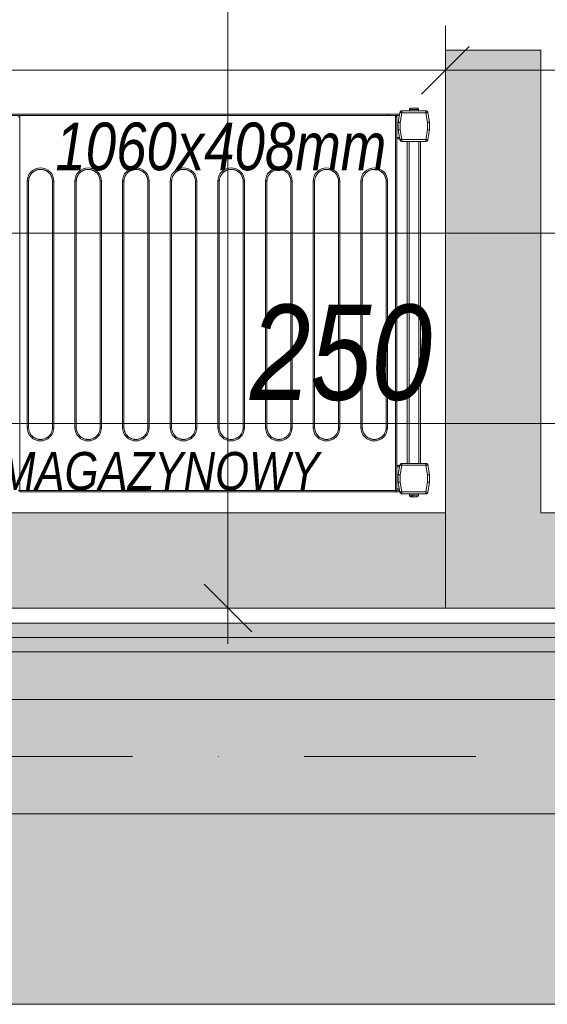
# Model space of a CAD drawing. Header units: millimetres. Extents: x -19278 to 18011, y -32369 to 41467.
# Tile 41 of 64: x -5003 to -4450, y 2630 to 3663. Entities that reach past the tile are written whole.
import ezdxf
from ezdxf.xclip import XClip

# ---------------------------------------------------------------- set-up
doc = ezdxf.new("R2010")
doc.units = ezdxf.units.MM
doc.header["$MEASUREMENT"] = 0
doc.header["$XCLIPFRAME"] = 0
doc.linetypes.add('Kropki i Kreski', pattern=[360, 180, -90, 0, -90])
doc.layers.add('2D - Rysunki i Obrazki', color=7, linetype='Continuous')
doc.layers.add('PT.A.01_1_Ściany zewnętrzne', color=7, linetype='Continuous')
for name, color, linetype, lineweight in [('PT.A.01_1_Osie_Nr_pióra__101_Nr_pióra__252', 252, 'Continuous', 18), ('PT.A.01_1_Wnętrze - umeblowanie_Nr_pióra__101_Nr_pióra__252', 252, 'Continuous', 18), ('PT.A.01_1_Wnętrze - umeblowanie_Nr_pióra__1_Nr_pióra__7', 7, 'Continuous', 18), ('PT.A.01_1_Wnętrze - umeblowanie_Nr_pióra__201_Nr_pióra__7', 7, 'Continuous', 18), ('PT.A.01_1_Wymiarowanie_Nr_pióra__40_Nr_pióra__7', 7, 'Continuous', 18), ('PT.A.01_1_Ściany zewnętrzne_Nr_pióra__1_Nr_pióra__7', 7, 'Continuous', 18), ('PT.A.01_1_Ściany zewnętrzne_Nr_pióra__41_Nr_pióra__7', 7, 'Continuous', 18)]:
    doc.layers.add(name, color=color, linetype=linetype, lineweight=lineweight)
for name, color, linetype, lineweight, true_color in [('PT.A.01_1_Wymiarowanie_Nr_pióra__133_Nr_pióra__12', 7, 'Continuous', 18, 0xb0b000), ('PT.A.01_1_Ściany wewnętrzne_Nr_pióra__70_Nr_pióra__3', 7, 'Continuous', 18, 0x00bfbf), ('PT.A.01_1_Ściany zewnętrzne_Nr_pióra__174_Nr_pióra__22', 7, 'Continuous', 18, 0xe105fa)]:
    doc.layers.add(name, color=color, linetype=linetype, lineweight=lineweight, true_color=true_color)
doc.styles.add('GENERATED_STYLE_6', font='txt')

# ---------------------------------------------------------------- blocks, each defined once
blk = doc.blocks.new('Rysunek_1_1', base_point=(2114.4, 3072.6))
at = {"layer": 'PT.A.01_1_Wnętrze - umeblowanie_Nr_pióra__101_Nr_pióra__252', "linetype": 'Continuous'}
for points in [[(-4456.4, 3631), (-4556.4, 3631), (-4556.4, 3045.5), (-4456.4, 3145.5)], [(-5656.4, 3145.5), (-5756.4, 3045.5), (-4556.4, 3045.5), (-4556.4, 3145.5)], [(-4456.4, 3145.5), (-4556.4, 3045.5), (-3356.4, 3045.5), (-3456.4, 3145.5)]]:
    blk.add_hatch(color=256, dxfattribs=at).paths.add_polyline_path(points)
at = {"layer": 'PT.A.01_1_Ściany zewnętrzne', "linetype": 'Continuous', "lineweight": 0, "true_color": 0xffffff}
for points in [[(-6006.4, 3014.5), (-3351.4, 3014.5), (-3351.4, 3029.5), (-6006.4, 3029.5)], [(-6006.4, 3014.5), (-6006.4, 2999.5), (-3341.4, 2999.5), (-3341.4, 3014.5)], [(-6006.4, 2999.5), (-6006.4, 2949.5), (-3331.4, 2949.5), (-3331.4, 2999.5)], [(-6006.4, 2829.5), (-4361.3, 2829.5), (-4361.3, 2838), (-4294, 2838), (-4294, 2941), (-4361.3, 2941), (-4361.3, 2949.5), (-4221.3, 2949.5), (-4221.3, 2941), (-4288.5, 2941), (-4288.5, 2838), (-4221.3, 2838), (-4221.3, 2829.5), (-3331.4, 2829.5), (-3331.4, 2949.5), (-6006.4, 2949.5)]]:
    blk.add_hatch(color=7, dxfattribs=at).paths.add_polyline_path(points)
at = {"layer": 'PT.A.01_1_Ściany zewnętrzne_Nr_pióra__174_Nr_pióra__22', "linetype": 'Continuous'}
blk.add_hatch(color=256, dxfattribs=at).paths.add_polyline_path([(-6006.4, 2629.5), (-3026.4, 2629.5), (-3026.4, 2829.5), (-4221.3, 2829.5), (-4221.3, 2829.5), (-4361.3, 2829.5), (-4361.3, 2829.5), (-6006.4, 2829.5)])
at = {"layer": 'PT.A.01_1_Osie_Nr_pióra__101_Nr_pióra__252', "linetype": 'Kropki i Kreski'}
blk.add_line((-18028.2, 2889.5), (370.6, 2889.5), dxfattribs=at)
at = {"layer": 'PT.A.01_1_Wnętrze - umeblowanie_Nr_pióra__201_Nr_pióra__7', "linetype": 'Continuous'}
for p, q in [((-4602, 3567.4), (-4602, 3565.4)), ((-4576.8, 3567.4), (-4602, 3567.4)), ((-4602, 3567.4), (-4602, 3565.4)), ((-4576.8, 3567.4), (-4602, 3567.4)), ((-4594.2, 3568.9), (-4594.2, 3567.4)), ((-4584.7, 3568.9), (-4594.2, 3568.9)), ((-4594.2, 3568.9), (-4594.2, 3567.4)), ((-4584.7, 3568.9), (-4594.2, 3568.9)), ((-4594.1, 3569.2), (-4594.1, 3569.2)), ((-4594.1, 3569.2), (-4594.1, 3569.2)), ((-4584.7, 3569.2), (-4584.7, 3569.2)), ((-4584.7, 3569.2), (-4584.7, 3569.2)), ((-4584.7, 3567.4), (-4584.7, 3568.9)), ((-4584.7, 3567.4), (-4584.7, 3568.9)), ((-4576.8, 3565.4), (-4576.8, 3567.4)), ((-4576.8, 3565.4), (-4576.8, 3567.4)), ((-5588.8, 3564.1), (-4616.8, 3564.1)), ((-5588.8, 3564.1), (-4616.8, 3564.1)), ((-5588.8, 3562.6), (-4616.8, 3562.6)), ((-5588.8, 3562.6), (-4616.8, 3562.6)), ((-5002.8, 3561), (-5004.3, 3561)), ((-5002.8, 3561), (-5004.3, 3561)), ((-5002.8, 3562.1), (-5002.8, 3562.5)), ((-4608.8, 3562.5), (-5002.8, 3562.5)), ((-5002.8, 3562.1), (-5002.8, 3562.5)), ((-4608.8, 3562.5), (-5002.8, 3562.5)), ((-5002.8, 3561), (-5002.8, 3562.1)), ((-5002.8, 3561), (-5002.8, 3562.1)), ((-5002.8, 3561), (-5002.8, 3169)), ((-5002.8, 3561), (-5002.8, 3169)), ((-4616.8, 3562.6), (-4616.8, 3564.1)), ((-4616.8, 3564.1), (-4604.3, 3564.1)), ((-4616.8, 3562.6), (-4616.8, 3564.1)), ((-4616.8, 3564.1), (-4604.3, 3564.1)), ((-4616.8, 3562.5), (-4616.8, 3562.6)), ((-4616.8, 3562.6), (-4604.6, 3562.6)), ((-4616.8, 3562.5), (-4616.8, 3562.6)), ((-4616.8, 3562.6), (-4604.6, 3562.6)), ((-4608.8, 3562.5), (-4608.8, 3562.1)), ((-4608.8, 3562.5), (-4608.8, 3562.1)), ((-4608.8, 3562.1), (-4608.8, 3561)), ((-4608.8, 3562.1), (-4608.8, 3561)), ((-4608.8, 3169), (-4608.8, 3561)), ((-4607.3, 3561), (-4608.8, 3561)), ((-4608.8, 3169), (-4608.8, 3561)), ((-4607.3, 3561), (-4608.8, 3561)), ((-4607.3, 3169), (-4607.3, 3561)), ((-4607.3, 3169), (-4607.3, 3561)), ((-4604, 3565.7), (-4605.8, 3555.5)), ((-4604, 3565.7), (-4605.8, 3555.5)), ((-4602, 3565.4), (-4603.8, 3555.2)), ((-4602, 3565.4), (-4603.8, 3555.2)), ((-4576.8, 3565.4), (-4602, 3565.4)), ((-4576.8, 3565.4), (-4602, 3565.4)), ((-4575, 3555.2), (-4576.8, 3565.4)), ((-4575, 3555.2), (-4576.8, 3565.4)), ((-4573, 3555.5), (-4574.8, 3565.7)), ((-4574.8, 3565.7), (-4573, 3555.4)), ((-4573, 3555.5), (-4574.8, 3565.7)), ((-4574.8, 3565.7), (-4573, 3555.4)), ((-4605.8, 3555.4), (-4605.8, 3555.5)), ((-4605.8, 3555.4), (-4605.8, 3555.5)), ((-4605.8, 3555.2), (-4605.8, 3555.4)), ((-4605.8, 3555.2), (-4605.8, 3555.4)), ((-4603.8, 3555.2), (-4605.8, 3555.2)), ((-4605.8, 3555.2), (-4605.8, 3547.4)), ((-4603.8, 3555.2), (-4605.8, 3555.2)), ((-4605.8, 3555.2), (-4605.8, 3547.4)), ((-4605.8, 3547.1), (-4605.8, 3547.4)), ((-4605.8, 3547.4), (-4604, 3537)), ((-4605.8, 3547.1), (-4605.8, 3547.4)), ((-4605.8, 3547.4), (-4604, 3537)), ((-4604.5, 3539.6), (-4605.8, 3547.1)), ((-4604.5, 3539.6), (-4605.8, 3547.1)), ((-4603.8, 3555.2), (-4603.8, 3547.5)), ((-4603.8, 3555.2), (-4603.8, 3547.5)), ((-4603.8, 3547.5), (-4602, 3537.4)), ((-4603.8, 3547.5), (-4602, 3537.4)), ((-4576.8, 3537.4), (-4575, 3547.5)), ((-4576.8, 3537.4), (-4575, 3547.5)), ((-4575, 3547.5), (-4575, 3555.2)), ((-4573, 3555.2), (-4575, 3555.2)), ((-4575, 3547.5), (-4575, 3555.2)), ((-4573, 3555.2), (-4575, 3555.2)), ((-4574.8, 3537), (-4573, 3547.4)), ((-4573, 3547.4), (-4574.8, 3537)), ((-4574.8, 3537), (-4573, 3547.4)), ((-4573, 3547.4), (-4574.8, 3537)), ((-4573, 3555.4), (-4573, 3547.4)), ((-4573, 3555.4), (-4573, 3547.4)), ((-4573, 3547.4), (-4573, 3555.2)), ((-4573, 3547.4), (-4573, 3555.2)), ((-4607.3, 3539.6), (-4604.5, 3539.6)), ((-4607.3, 3539.6), (-4604.5, 3539.6)), ((-4607.3, 3538.1), (-4604.2, 3538.1)), ((-4607.3, 3538.1), (-4604.2, 3538.1)), ((-4602, 3537.4), (-4602, 3535.4)), ((-4602, 3537.4), (-4576.8, 3537.4)), ((-4602, 3537.4), (-4602, 3535.4)), ((-4602, 3537.4), (-4576.8, 3537.4)), ((-4602, 3535.4), (-4576.8, 3535.4)), ((-4602, 3535.4), (-4576.8, 3535.4)), ((-4596.4, 3197.4), (-4596.4, 3535.4)), ((-4596.4, 3197.4), (-4596.4, 3535.4)), ((-4594.4, 3197.4), (-4594.4, 3535.4)), ((-4594.4, 3197.4), (-4594.4, 3535.4)), ((-4584.4, 3197.4), (-4584.4, 3535.4)), ((-4584.4, 3197.4), (-4584.4, 3535.4)), ((-4582.4, 3197.4), (-4582.4, 3535.4)), ((-4582.4, 3197.4), (-4582.4, 3535.4)), ((-4576.8, 3535.4), (-4576.8, 3537.4)), ((-4576.8, 3535.4), (-4576.8, 3537.4)), ((-4995, 3235), (-4995, 3493.5)), ((-4995, 3493.5), (-4993.5, 3493.5)), ((-4995, 3235), (-4995, 3493.5)), ((-4995, 3493.5), (-4993.5, 3493.5)), ((-4993.5, 3235), (-4993.5, 3493.5)), ((-4993.5, 3235), (-4993.5, 3493.5)), ((-4968.5, 3493.5), (-4968.5, 3235)), ((-4967, 3493.5), (-4968.5, 3493.5)), ((-4968.5, 3493.5), (-4968.5, 3235)), ((-4967, 3493.5), (-4968.5, 3493.5)), ((-4967, 3493.5), (-4967, 3235)), ((-4967, 3493.5), (-4967, 3235)), ((-4945, 3235), (-4945, 3493.5)), ((-4945, 3493.5), (-4943.5, 3493.5)), ((-4945, 3235), (-4945, 3493.5)), ((-4945, 3493.5), (-4943.5, 3493.5)), ((-4943.5, 3235), (-4943.5, 3493.5)), ((-4943.5, 3235), (-4943.5, 3493.5)), ((-4918.5, 3493.5), (-4918.5, 3235)), ((-4917, 3493.5), (-4918.5, 3493.5)), ((-4918.5, 3493.5), (-4918.5, 3235)), ((-4917, 3493.5), (-4918.5, 3493.5)), ((-4917, 3493.5), (-4917, 3235)), ((-4917, 3493.5), (-4917, 3235)), ((-4895, 3235), (-4895, 3493.5)), ((-4895, 3493.5), (-4893.5, 3493.5)), ((-4895, 3235), (-4895, 3493.5)), ((-4895, 3493.5), (-4893.5, 3493.5)), ((-4893.5, 3235), (-4893.5, 3493.5)), ((-4893.5, 3235), (-4893.5, 3493.5)), ((-4868.5, 3493.5), (-4868.5, 3235)), ((-4867, 3493.5), (-4868.5, 3493.5)), ((-4868.5, 3493.5), (-4868.5, 3235)), ((-4867, 3493.5), (-4868.5, 3493.5)), ((-4867, 3493.5), (-4867, 3235)), ((-4867, 3493.5), (-4867, 3235)), ((-4845, 3235), (-4845, 3493.5)), ((-4845, 3493.5), (-4843.5, 3493.5)), ((-4845, 3235), (-4845, 3493.5)), ((-4845, 3493.5), (-4843.5, 3493.5)), ((-4843.5, 3235), (-4843.5, 3493.5)), ((-4843.5, 3235), (-4843.5, 3493.5)), ((-4818.5, 3493.5), (-4818.5, 3235)), ((-4817, 3493.5), (-4818.5, 3493.5)), ((-4818.5, 3493.5), (-4818.5, 3235)), ((-4817, 3493.5), (-4818.5, 3493.5)), ((-4817, 3493.5), (-4817, 3235)), ((-4817, 3493.5), (-4817, 3235)), ((-4795, 3235), (-4795, 3493.5)), ((-4795, 3493.5), (-4793.5, 3493.5)), ((-4795, 3235), (-4795, 3493.5)), ((-4795, 3493.5), (-4793.5, 3493.5)), ((-4793.5, 3235), (-4793.5, 3493.5)), ((-4793.5, 3235), (-4793.5, 3493.5)), ((-4768.5, 3493.5), (-4768.5, 3235)), ((-4767, 3493.5), (-4768.5, 3493.5)), ((-4768.5, 3493.5), (-4768.5, 3235)), ((-4767, 3493.5), (-4768.5, 3493.5)), ((-4767, 3493.5), (-4767, 3235)), ((-4767, 3493.5), (-4767, 3235)), ((-4745, 3235), (-4745, 3493.5)), ((-4745, 3493.5), (-4743.5, 3493.5)), ((-4745, 3235), (-4745, 3493.5)), ((-4745, 3493.5), (-4743.5, 3493.5)), ((-4743.5, 3235), (-4743.5, 3493.5)), ((-4743.5, 3235), (-4743.5, 3493.5)), ((-4718.5, 3493.5), (-4718.5, 3235)), ((-4717, 3493.5), (-4718.5, 3493.5)), ((-4718.5, 3493.5), (-4718.5, 3235)), ((-4717, 3493.5), (-4718.5, 3493.5)), ((-4717, 3493.5), (-4717, 3235)), ((-4717, 3493.5), (-4717, 3235)), ((-4695, 3235), (-4695, 3493.5)), ((-4695, 3493.5), (-4693.5, 3493.5)), ((-4695, 3235), (-4695, 3493.5)), ((-4695, 3493.5), (-4693.5, 3493.5)), ((-4693.5, 3235), (-4693.5, 3493.5)), ((-4693.5, 3235), (-4693.5, 3493.5)), ((-4668.5, 3493.5), (-4668.5, 3235)), ((-4667, 3493.5), (-4668.5, 3493.5)), ((-4668.5, 3493.5), (-4668.5, 3235)), ((-4667, 3493.5), (-4668.5, 3493.5)), ((-4667, 3493.5), (-4667, 3235)), ((-4667, 3493.5), (-4667, 3235)), ((-4645, 3235), (-4645, 3493.5)), ((-4645, 3493.5), (-4643.5, 3493.5)), ((-4645, 3235), (-4645, 3493.5)), ((-4645, 3493.5), (-4643.5, 3493.5)), ((-4643.5, 3235), (-4643.5, 3493.5)), ((-4643.5, 3235), (-4643.5, 3493.5)), ((-4618.5, 3493.5), (-4618.5, 3235)), ((-4617, 3493.5), (-4618.5, 3493.5)), ((-4618.5, 3493.5), (-4618.5, 3235)), ((-4617, 3493.5), (-4618.5, 3493.5)), ((-4617, 3493.5), (-4617, 3235)), ((-4617, 3493.5), (-4617, 3235)), ((-4993.5, 3235), (-4995, 3235)), ((-4993.5, 3235), (-4995, 3235)), ((-4967, 3235), (-4968.5, 3235)), ((-4967, 3235), (-4968.5, 3235)), ((-4943.5, 3235), (-4945, 3235)), ((-4943.5, 3235), (-4945, 3235)), ((-4917, 3235), (-4918.5, 3235)), ((-4917, 3235), (-4918.5, 3235)), ((-4893.5, 3235), (-4895, 3235)), ((-4893.5, 3235), (-4895, 3235)), ((-4867, 3235), (-4868.5, 3235)), ((-4867, 3235), (-4868.5, 3235)), ((-4843.5, 3235), (-4845, 3235)), ((-4843.5, 3235), (-4845, 3235)), ((-4817, 3235), (-4818.5, 3235)), ((-4817, 3235), (-4818.5, 3235)), ((-4793.5, 3235), (-4795, 3235)), ((-4793.5, 3235), (-4795, 3235)), ((-4767, 3235), (-4768.5, 3235)), ((-4767, 3235), (-4768.5, 3235)), ((-4743.5, 3235), (-4745, 3235)), ((-4743.5, 3235), (-4745, 3235)), ((-4717, 3235), (-4718.5, 3235)), ((-4717, 3235), (-4718.5, 3235)), ((-4693.5, 3235), (-4695, 3235)), ((-4693.5, 3235), (-4695, 3235)), ((-4667, 3235), (-4668.5, 3235)), ((-4667, 3235), (-4668.5, 3235)), ((-4643.5, 3235), (-4645, 3235)), ((-4643.5, 3235), (-4645, 3235)), ((-4617, 3235), (-4618.5, 3235)), ((-4617, 3235), (-4618.5, 3235)), ((-4607.3, 3195.1), (-4604.2, 3195.1)), ((-4607.3, 3195.1), (-4604.2, 3195.1)), ((-4604, 3195.8), (-4605.8, 3185.6)), ((-4604, 3195.8), (-4605.8, 3185.6)), ((-4602, 3195.4), (-4603.8, 3185.3)), ((-4602, 3195.4), (-4603.8, 3185.3)), ((-4602, 3197.4), (-4602, 3195.4)), ((-4576.8, 3197.4), (-4602, 3197.4)), ((-4602, 3197.4), (-4602, 3195.4)), ((-4576.8, 3197.4), (-4602, 3197.4)), ((-4576.8, 3195.4), (-4602, 3195.4)), ((-4576.8, 3195.4), (-4602, 3195.4)), ((-4576.8, 3195.4), (-4576.8, 3197.4)), ((-4576.8, 3195.4), (-4576.8, 3197.4)), ((-4575, 3185.3), (-4576.8, 3195.4)), ((-4575, 3185.3), (-4576.8, 3195.4)), ((-4573, 3185.6), (-4574.8, 3195.8)), ((-4573, 3185.6), (-4574.8, 3195.8)), ((-4607.3, 3193.6), (-4604.5, 3193.6)), ((-4607.3, 3193.6), (-4604.5, 3193.6)), ((-4605.8, 3186.1), (-4604.5, 3193.6)), ((-4605.8, 3186.1), (-4604.5, 3193.6)), ((-4605.8, 3185.4), (-4605.8, 3186.1)), ((-4605.8, 3185.4), (-4605.8, 3186.1)), ((-4605.8, 3185.4), (-4605.8, 3185.4)), ((-4605.8, 3185.4), (-4605.8, 3185.3)), ((-4605.8, 3185.4), (-4605.8, 3185.4)), ((-4605.8, 3185.4), (-4605.8, 3185.3)), ((-4605.8, 3185.3), (-4605.8, 3177.4)), ((-4603.8, 3185.3), (-4605.8, 3185.3)), ((-4605.8, 3185.3), (-4605.8, 3177.4)), ((-4603.8, 3185.3), (-4605.8, 3185.3)), ((-4603.8, 3185.3), (-4603.8, 3177.6)), ((-4603.8, 3185.3), (-4603.8, 3177.6)), ((-4575, 3177.6), (-4575, 3185.3)), ((-4573, 3185.3), (-4575, 3185.3)), ((-4575, 3177.6), (-4575, 3185.3)), ((-4573, 3185.3), (-4575, 3185.3)), ((-4573, 3177.4), (-4573, 3185.4)), ((-4573, 3185.4), (-4573, 3185.4)), ((-4573, 3177.4), (-4573, 3185.4)), ((-4573, 3185.4), (-4573, 3185.4)), ((-4573, 3177.4), (-4573, 3185.3)), ((-4573, 3177.4), (-4573, 3185.3)), ((-4605.8, 3177.4), (-4604, 3167.1)), ((-4605.8, 3177.4), (-4604, 3167)), ((-4605.8, 3177.4), (-4605.8, 3177.4)), ((-4605.8, 3177.4), (-4604, 3167.1)), ((-4605.8, 3177.4), (-4604, 3167)), ((-4605.8, 3177.4), (-4605.8, 3177.4)), ((-4603.8, 3177.6), (-4602, 3167.4)), ((-4603.8, 3177.6), (-4602, 3167.4)), ((-4576.8, 3167.4), (-4575, 3177.6)), ((-4576.8, 3167.4), (-4575, 3177.6)), ((-4574.8, 3167.1), (-4573, 3177.4)), ((-4574.8, 3167), (-4573, 3177.4)), ((-4574.8, 3167.1), (-4573, 3177.4)), ((-4574.8, 3167), (-4573, 3177.4)), ((-5004.3, 3169), (-5002.8, 3169)), ((-5004.3, 3169), (-5002.8, 3169)), ((-5002.8, 3169), (-4608.8, 3169)), ((-5002.8, 3169), (-5002.8, 3167.5)), ((-5002.8, 3169), (-4608.8, 3169)), ((-5002.8, 3169), (-5002.8, 3167.5)), ((-5002.8, 3167.5), (-5002.8, 3167.5)), ((-5002.8, 3167.5), (-4608.8, 3167.5)), ((-5002.8, 3167.5), (-5002.8, 3167.5)), ((-5002.8, 3167.5), (-4608.8, 3167.5)), ((-4576.8, 3167.4), (-4879.7, 3167.4)), ((-4576.8, 3167.4), (-4879.7, 3167.4)), ((-4608.8, 3169), (-4607.3, 3169)), ((-4608.8, 3167.5), (-4608.8, 3169)), ((-4608.8, 3169), (-4607.3, 3169)), ((-4608.8, 3167.5), (-4608.8, 3169)), ((-4608.8, 3167.5), (-4608.8, 3167.5)), ((-4608.8, 3167.5), (-4608.8, 3167.5)), ((-4607.3, 3170.6), (-4604.6, 3170.6)), ((-4607.3, 3170.6), (-4604.6, 3170.6)), ((-4607.3, 3169.1), (-4604.4, 3169.1)), ((-4607.3, 3169.1), (-4604.4, 3169.1)), ((-4602, 3167.4), (-4576.8, 3167.4)), ((-4602, 3167.4), (-4602, 3165.4)), ((-4602, 3167.4), (-4576.8, 3167.4)), ((-4602, 3167.4), (-4602, 3165.4)), ((-4602, 3165.4), (-4576.8, 3165.4)), ((-4602, 3165.4), (-4576.8, 3165.4)), ((-4602, 3165.4), (-4576.8, 3165.4)), ((-4602, 3165.4), (-4576.8, 3165.4)), ((-4594.2, 3165.4), (-4594.2, 3163.9)), ((-4594.2, 3165.4), (-4594.2, 3163.9)), ((-4594.2, 3163.9), (-4584.7, 3163.9)), ((-4594.2, 3163.9), (-4584.7, 3163.9)), ((-4591.8, 3163.6), (-4590.7, 3163.6)), ((-4591.8, 3163.6), (-4590.7, 3163.6)), ((-4584.7, 3163.9), (-4584.7, 3165.4)), ((-4584.7, 3163.9), (-4584.7, 3165.4)), ((-4576.8, 3165.4), (-4576.8, 3167.4)), ((-4576.8, 3165.4), (-4576.8, 3167.4)), ((-4590.3, 3162.4), (-4591.2, 3162.4)), ((-4590.3, 3162.4), (-4591.2, 3162.4))]:
    blk.add_line(p, q, dxfattribs=at)
at = {"layer": 'PT.A.01_1_Wnętrze - umeblowanie_Nr_pióra__201_Nr_pióra__7', "linetype": 'Continuous', "flags": 128}
for points in [[(-4592.6, 3570.4), (-4593.1, 3570.3), (-4593.6, 3570), (-4593.9, 3569.6), (-4594.1, 3569.2)], [(-4592.6, 3570.4), (-4593.1, 3570.3), (-4593.6, 3570), (-4593.9, 3569.6), (-4594.1, 3569.2)], [(-4586.2, 3570.4), (-4586.6, 3570.4), (-4587.3, 3570.4), (-4588.3, 3570.4), (-4589.4, 3570.4), (-4590.5, 3570.4), (-4591.5, 3570.4), (-4592.2, 3570.4), (-4592.6, 3570.4)], [(-4586.2, 3570.4), (-4586.6, 3570.4), (-4587.3, 3570.4), (-4588.3, 3570.4), (-4589.4, 3570.4), (-4590.5, 3570.4), (-4591.5, 3570.4), (-4592.2, 3570.4), (-4592.6, 3570.4)], [(-4584.7, 3569.2), (-4584.9, 3569.6), (-4585.2, 3570), (-4585.7, 3570.3), (-4586.2, 3570.4)], [(-4584.7, 3569.2), (-4584.9, 3569.6), (-4585.2, 3570), (-4585.7, 3570.3), (-4586.2, 3570.4)], [(-4602, 3565.4), (-4602.4, 3565.4), (-4602.8, 3565.5), (-4603.1, 3565.6), (-4603.4, 3565.6), (-4603.7, 3565.6), (-4603.9, 3565.7), (-4604, 3565.7)], [(-4602, 3565.4), (-4602.4, 3565.4), (-4602.8, 3565.5), (-4603.1, 3565.6), (-4603.4, 3565.6), (-4603.7, 3565.6), (-4603.9, 3565.7), (-4604, 3565.7)], [(-4574.9, 3565.7), (-4575, 3565.7), (-4575.2, 3565.6), (-4575.4, 3565.6), (-4575.7, 3565.6), (-4576, 3565.5), (-4576.4, 3565.4), (-4576.8, 3565.4)], [(-4574.9, 3565.7), (-4575, 3565.7), (-4575.2, 3565.6), (-4575.4, 3565.6), (-4575.7, 3565.6), (-4576, 3565.5), (-4576.4, 3565.4), (-4576.8, 3565.4)], [(-4605.8, 3555.5), (-4605.7, 3555.5), (-4605.5, 3555.5), (-4605.2, 3555.4), (-4604.9, 3555.4), (-4604.6, 3555.3), (-4604.2, 3555.3), (-4603.8, 3555.2)], [(-4605.8, 3555.5), (-4605.7, 3555.5), (-4605.5, 3555.5), (-4605.2, 3555.4), (-4604.9, 3555.4), (-4604.6, 3555.3), (-4604.2, 3555.3), (-4603.8, 3555.2)], [(-4603.8, 3547.5), (-4604.2, 3547.5), (-4604.5, 3547.5), (-4604.8, 3547.4), (-4605.1, 3547.4), (-4605.4, 3547.4), (-4605.6, 3547.4), (-4605.7, 3547.4), (-4605.8, 3547.4)], [(-4603.8, 3547.5), (-4604.2, 3547.5), (-4604.5, 3547.5), (-4604.8, 3547.4), (-4605.1, 3547.4), (-4605.4, 3547.4), (-4605.6, 3547.4), (-4605.7, 3547.4), (-4605.8, 3547.4)], [(-4575, 3555.2), (-4574.6, 3555.3), (-4574.2, 3555.3), (-4573.9, 3555.4), (-4573.6, 3555.4), (-4573.4, 3555.5), (-4573.2, 3555.5), (-4573, 3555.5)], [(-4575, 3555.2), (-4574.6, 3555.3), (-4574.2, 3555.3), (-4573.9, 3555.4), (-4573.6, 3555.4), (-4573.4, 3555.5), (-4573.2, 3555.5), (-4573, 3555.5)], [(-4573, 3547.4), (-4573.2, 3547.4), (-4573.3, 3547.4), (-4573.6, 3547.4), (-4573.9, 3547.4), (-4574.2, 3547.5), (-4574.6, 3547.5), (-4575, 3547.5)], [(-4573, 3547.4), (-4573.2, 3547.4), (-4573.3, 3547.4), (-4573.6, 3547.4), (-4573.9, 3547.4), (-4574.2, 3547.5), (-4574.6, 3547.5), (-4575, 3547.5)], [(-4604.2, 3538.1), (-4604.3, 3538.2), (-4604.3, 3538.4), (-4604.3, 3538.5), (-4604.4, 3538.8), (-4604.4, 3539), (-4604.5, 3539.3), (-4604.5, 3539.6)], [(-4604.2, 3538.1), (-4604.3, 3538.2), (-4604.3, 3538.4), (-4604.3, 3538.5), (-4604.4, 3538.8), (-4604.4, 3539), (-4604.5, 3539.3), (-4604.5, 3539.6)], [(-4604, 3537), (-4603.9, 3537), (-4603.7, 3537.1), (-4603.4, 3537.1), (-4603.1, 3537.2), (-4602.8, 3537.2), (-4602.4, 3537.3), (-4602, 3537.4)], [(-4604, 3537), (-4603.9, 3537), (-4603.7, 3537.1), (-4603.4, 3537.1), (-4603.1, 3537.2), (-4602.8, 3537.2), (-4602.4, 3537.3), (-4602, 3537.4)], [(-4576.8, 3537.4), (-4576.4, 3537.3), (-4576, 3537.2), (-4575.7, 3537.2), (-4575.4, 3537.1), (-4575.2, 3537.1), (-4575, 3537), (-4574.8, 3537)], [(-4576.8, 3537.4), (-4576.4, 3537.3), (-4576, 3537.2), (-4575.7, 3537.2), (-4575.4, 3537.1), (-4575.2, 3537.1), (-4575, 3537), (-4574.8, 3537)], [(-4995, 3493.5), (-4994.8, 3496.1), (-4994.1, 3498.7), (-4992.8, 3501.2), (-4990.9, 3503.4), (-4988.7, 3505.2), (-4986.2, 3506.5), (-4983.6, 3507.3), (-4981, 3507.5), (-4978.5, 3507.3), (-4975.9, 3506.5), (-4973.4, 3505.2), (-4971.1, 3503.4), (-4969.3, 3501.2), (-4968, 3498.7), (-4967.3, 3496.1), (-4967, 3493.5)], [(-4995, 3493.5), (-4994.8, 3496.1), (-4994.1, 3498.7), (-4992.8, 3501.2), (-4990.9, 3503.4), (-4988.7, 3505.2), (-4986.2, 3506.5), (-4983.6, 3507.3), (-4981, 3507.5), (-4978.5, 3507.3), (-4975.9, 3506.5), (-4973.4, 3505.2), (-4971.1, 3503.4), (-4969.3, 3501.2), (-4968, 3498.7), (-4967.3, 3496.1), (-4967, 3493.5)], [(-4945, 3493.5), (-4944.8, 3496.1), (-4944.1, 3498.7), (-4942.8, 3501.2), (-4940.9, 3503.4), (-4938.7, 3505.2), (-4936.2, 3506.5), (-4933.6, 3507.3), (-4931, 3507.5), (-4928.5, 3507.3), (-4925.9, 3506.5), (-4923.4, 3505.2), (-4921.1, 3503.4), (-4919.3, 3501.2), (-4918, 3498.7), (-4917.3, 3496.1), (-4917, 3493.5)], [(-4945, 3493.5), (-4944.8, 3496.1), (-4944.1, 3498.7), (-4942.8, 3501.2), (-4940.9, 3503.4), (-4938.7, 3505.2), (-4936.2, 3506.5), (-4933.6, 3507.3), (-4931, 3507.5), (-4928.5, 3507.3), (-4925.9, 3506.5), (-4923.4, 3505.2), (-4921.1, 3503.4), (-4919.3, 3501.2), (-4918, 3498.7), (-4917.3, 3496.1), (-4917, 3493.5)], [(-4895, 3493.5), (-4894.8, 3496.1), (-4894.1, 3498.7), (-4892.8, 3501.2), (-4890.9, 3503.4), (-4888.7, 3505.2), (-4886.2, 3506.5), (-4883.6, 3507.3), (-4881, 3507.5), (-4878.5, 3507.3), (-4875.9, 3506.5), (-4873.4, 3505.2), (-4871.1, 3503.4), (-4869.3, 3501.2), (-4868, 3498.7), (-4867.3, 3496.1), (-4867, 3493.5)], [(-4895, 3493.5), (-4894.8, 3496.1), (-4894.1, 3498.7), (-4892.8, 3501.2), (-4890.9, 3503.4), (-4888.7, 3505.2), (-4886.2, 3506.5), (-4883.6, 3507.3), (-4881, 3507.5), (-4878.5, 3507.3), (-4875.9, 3506.5), (-4873.4, 3505.2), (-4871.1, 3503.4), (-4869.3, 3501.2), (-4868, 3498.7), (-4867.3, 3496.1), (-4867, 3493.5)], [(-4845, 3493.5), (-4844.8, 3496.1), (-4844.1, 3498.7), (-4842.8, 3501.2), (-4840.9, 3503.4), (-4838.7, 3505.2), (-4836.2, 3506.5), (-4833.6, 3507.3), (-4831, 3507.5), (-4828.5, 3507.3), (-4825.9, 3506.5), (-4823.4, 3505.2), (-4821.1, 3503.4), (-4819.3, 3501.2), (-4818, 3498.7), (-4817.3, 3496.1), (-4817, 3493.5)], [(-4845, 3493.5), (-4844.8, 3496.1), (-4844.1, 3498.7), (-4842.8, 3501.2), (-4840.9, 3503.4), (-4838.7, 3505.2), (-4836.2, 3506.5), (-4833.6, 3507.3), (-4831, 3507.5), (-4828.5, 3507.3), (-4825.9, 3506.5), (-4823.4, 3505.2), (-4821.1, 3503.4), (-4819.3, 3501.2), (-4818, 3498.7), (-4817.3, 3496.1), (-4817, 3493.5)], [(-4795, 3493.5), (-4794.8, 3496.1), (-4794.1, 3498.7), (-4792.8, 3501.2), (-4790.9, 3503.4), (-4788.7, 3505.2), (-4786.2, 3506.5), (-4783.6, 3507.3), (-4781, 3507.5), (-4778.5, 3507.3), (-4775.9, 3506.5), (-4773.4, 3505.2), (-4771.1, 3503.4), (-4769.3, 3501.2), (-4768, 3498.7), (-4767.3, 3496.1), (-4767, 3493.5)], [(-4795, 3493.5), (-4794.8, 3496.1), (-4794.1, 3498.7), (-4792.8, 3501.2), (-4790.9, 3503.4), (-4788.7, 3505.2), (-4786.2, 3506.5), (-4783.6, 3507.3), (-4781, 3507.5), (-4778.5, 3507.3), (-4775.9, 3506.5), (-4773.4, 3505.2), (-4771.1, 3503.4), (-4769.3, 3501.2), (-4768, 3498.7), (-4767.3, 3496.1), (-4767, 3493.5)], [(-4745, 3493.5), (-4744.8, 3496.1), (-4744.1, 3498.7), (-4742.8, 3501.2), (-4740.9, 3503.4), (-4738.7, 3505.2), (-4736.2, 3506.5), (-4733.6, 3507.3), (-4731, 3507.5), (-4728.5, 3507.3), (-4725.9, 3506.5), (-4723.4, 3505.2), (-4721.1, 3503.4), (-4719.3, 3501.2), (-4718, 3498.7), (-4717.3, 3496.1), (-4717, 3493.5)], [(-4745, 3493.5), (-4744.8, 3496.1), (-4744.1, 3498.7), (-4742.8, 3501.2), (-4740.9, 3503.4), (-4738.7, 3505.2), (-4736.2, 3506.5), (-4733.6, 3507.3), (-4731, 3507.5), (-4728.5, 3507.3), (-4725.9, 3506.5), (-4723.4, 3505.2), (-4721.1, 3503.4), (-4719.3, 3501.2), (-4718, 3498.7), (-4717.3, 3496.1), (-4717, 3493.5)], [(-4695, 3493.5), (-4694.8, 3496.1), (-4694.1, 3498.7), (-4692.8, 3501.2), (-4690.9, 3503.4), (-4688.7, 3505.2), (-4686.2, 3506.5), (-4683.6, 3507.3), (-4681, 3507.5), (-4678.5, 3507.3), (-4675.9, 3506.5), (-4673.4, 3505.2), (-4671.1, 3503.4), (-4669.3, 3501.2), (-4668, 3498.7), (-4667.3, 3496.1), (-4667, 3493.5)], [(-4695, 3493.5), (-4694.8, 3496.1), (-4694.1, 3498.7), (-4692.8, 3501.2), (-4690.9, 3503.4), (-4688.7, 3505.2), (-4686.2, 3506.5), (-4683.6, 3507.3), (-4681, 3507.5), (-4678.5, 3507.3), (-4675.9, 3506.5), (-4673.4, 3505.2), (-4671.1, 3503.4), (-4669.3, 3501.2), (-4668, 3498.7), (-4667.3, 3496.1), (-4667, 3493.5)], [(-4645, 3493.5), (-4644.8, 3496.1), (-4644.1, 3498.7), (-4642.8, 3501.2), (-4640.9, 3503.4), (-4638.7, 3505.2), (-4636.2, 3506.5), (-4633.6, 3507.3), (-4631, 3507.5), (-4628.5, 3507.3), (-4625.9, 3506.5), (-4623.4, 3505.2), (-4621.1, 3503.4), (-4619.3, 3501.2), (-4618, 3498.7), (-4617.3, 3496.1), (-4617, 3493.5)], [(-4645, 3493.5), (-4644.8, 3496.1), (-4644.1, 3498.7), (-4642.8, 3501.2), (-4640.9, 3503.4), (-4638.7, 3505.2), (-4636.2, 3506.5), (-4633.6, 3507.3), (-4631, 3507.5), (-4628.5, 3507.3), (-4625.9, 3506.5), (-4623.4, 3505.2), (-4621.1, 3503.4), (-4619.3, 3501.2), (-4618, 3498.7), (-4617.3, 3496.1), (-4617, 3493.5)], [(-4967, 3235), (-4967.3, 3232.5), (-4968, 3229.9), (-4969.3, 3227.3), (-4971.1, 3225.1), (-4973.4, 3223.3), (-4975.9, 3222), (-4978.5, 3221.2), (-4981, 3221), (-4983.6, 3221.2), (-4986.2, 3222), (-4988.7, 3223.3), (-4990.9, 3225.1), (-4992.8, 3227.3), (-4994.1, 3229.9), (-4994.8, 3232.5), (-4995, 3235)], [(-4967, 3235), (-4967.3, 3232.5), (-4968, 3229.9), (-4969.3, 3227.3), (-4971.1, 3225.1), (-4973.4, 3223.3), (-4975.9, 3222), (-4978.5, 3221.2), (-4981, 3221), (-4983.6, 3221.2), (-4986.2, 3222), (-4988.7, 3223.3), (-4990.9, 3225.1), (-4992.8, 3227.3), (-4994.1, 3229.9), (-4994.8, 3232.5), (-4995, 3235)], [(-4917, 3235), (-4917.3, 3232.5), (-4918, 3229.9), (-4919.3, 3227.3), (-4921.1, 3225.1), (-4923.4, 3223.3), (-4925.9, 3222), (-4928.5, 3221.2), (-4931, 3221), (-4933.6, 3221.2), (-4936.2, 3222), (-4938.7, 3223.3), (-4940.9, 3225.1), (-4942.8, 3227.3), (-4944.1, 3229.9), (-4944.8, 3232.5), (-4945, 3235)], [(-4917, 3235), (-4917.3, 3232.5), (-4918, 3229.9), (-4919.3, 3227.3), (-4921.1, 3225.1), (-4923.4, 3223.3), (-4925.9, 3222), (-4928.5, 3221.2), (-4931, 3221), (-4933.6, 3221.2), (-4936.2, 3222), (-4938.7, 3223.3), (-4940.9, 3225.1), (-4942.8, 3227.3), (-4944.1, 3229.9), (-4944.8, 3232.5), (-4945, 3235)], [(-4867, 3235), (-4867.3, 3232.5), (-4868, 3229.9), (-4869.3, 3227.3), (-4871.1, 3225.1), (-4873.4, 3223.3), (-4875.9, 3222), (-4878.5, 3221.2), (-4881, 3221), (-4883.6, 3221.2), (-4886.2, 3222), (-4888.7, 3223.3), (-4890.9, 3225.1), (-4892.8, 3227.3), (-4894.1, 3229.9), (-4894.8, 3232.5), (-4895, 3235)], [(-4867, 3235), (-4867.3, 3232.5), (-4868, 3229.9), (-4869.3, 3227.3), (-4871.1, 3225.1), (-4873.4, 3223.3), (-4875.9, 3222), (-4878.5, 3221.2), (-4881, 3221), (-4883.6, 3221.2), (-4886.2, 3222), (-4888.7, 3223.3), (-4890.9, 3225.1), (-4892.8, 3227.3), (-4894.1, 3229.9), (-4894.8, 3232.5), (-4895, 3235)], [(-4817, 3235), (-4817.3, 3232.5), (-4818, 3229.9), (-4819.3, 3227.3), (-4821.1, 3225.1), (-4823.4, 3223.3), (-4825.9, 3222), (-4828.5, 3221.2), (-4831, 3221), (-4833.6, 3221.2), (-4836.2, 3222), (-4838.7, 3223.3), (-4840.9, 3225.1), (-4842.8, 3227.3), (-4844.1, 3229.9), (-4844.8, 3232.5), (-4845, 3235)], [(-4817, 3235), (-4817.3, 3232.5), (-4818, 3229.9), (-4819.3, 3227.3), (-4821.1, 3225.1), (-4823.4, 3223.3), (-4825.9, 3222), (-4828.5, 3221.2), (-4831, 3221), (-4833.6, 3221.2), (-4836.2, 3222), (-4838.7, 3223.3), (-4840.9, 3225.1), (-4842.8, 3227.3), (-4844.1, 3229.9), (-4844.8, 3232.5), (-4845, 3235)], [(-4767, 3235), (-4767.3, 3232.5), (-4768, 3229.9), (-4769.3, 3227.3), (-4771.1, 3225.1), (-4773.4, 3223.3), (-4775.9, 3222), (-4778.5, 3221.2), (-4781, 3221), (-4783.6, 3221.2), (-4786.2, 3222), (-4788.7, 3223.3), (-4790.9, 3225.1), (-4792.8, 3227.3), (-4794.1, 3229.9), (-4794.8, 3232.5), (-4795, 3235)], [(-4767, 3235), (-4767.3, 3232.5), (-4768, 3229.9), (-4769.3, 3227.3), (-4771.1, 3225.1), (-4773.4, 3223.3), (-4775.9, 3222), (-4778.5, 3221.2), (-4781, 3221), (-4783.6, 3221.2), (-4786.2, 3222), (-4788.7, 3223.3), (-4790.9, 3225.1), (-4792.8, 3227.3), (-4794.1, 3229.9), (-4794.8, 3232.5), (-4795, 3235)], [(-4717, 3235), (-4717.3, 3232.5), (-4718, 3229.9), (-4719.3, 3227.3), (-4721.1, 3225.1), (-4723.4, 3223.3), (-4725.9, 3222), (-4728.5, 3221.2), (-4731, 3221), (-4733.6, 3221.2), (-4736.2, 3222), (-4738.7, 3223.3), (-4740.9, 3225.1), (-4742.8, 3227.3), (-4744.1, 3229.9), (-4744.8, 3232.5), (-4745, 3235)], [(-4717, 3235), (-4717.3, 3232.5), (-4718, 3229.9), (-4719.3, 3227.3), (-4721.1, 3225.1), (-4723.4, 3223.3), (-4725.9, 3222), (-4728.5, 3221.2), (-4731, 3221), (-4733.6, 3221.2), (-4736.2, 3222), (-4738.7, 3223.3), (-4740.9, 3225.1), (-4742.8, 3227.3), (-4744.1, 3229.9), (-4744.8, 3232.5), (-4745, 3235)], [(-4667, 3235), (-4667.3, 3232.5), (-4668, 3229.9), (-4669.3, 3227.3), (-4671.1, 3225.1), (-4673.4, 3223.3), (-4675.9, 3222), (-4678.5, 3221.2), (-4681, 3221), (-4683.6, 3221.2), (-4686.2, 3222), (-4688.7, 3223.3), (-4690.9, 3225.1), (-4692.8, 3227.3), (-4694.1, 3229.9), (-4694.8, 3232.5), (-4695, 3235)], [(-4667, 3235), (-4667.3, 3232.5), (-4668, 3229.9), (-4669.3, 3227.3), (-4671.1, 3225.1), (-4673.4, 3223.3), (-4675.9, 3222), (-4678.5, 3221.2), (-4681, 3221), (-4683.6, 3221.2), (-4686.2, 3222), (-4688.7, 3223.3), (-4690.9, 3225.1), (-4692.8, 3227.3), (-4694.1, 3229.9), (-4694.8, 3232.5), (-4695, 3235)], [(-4617, 3235), (-4617.3, 3232.5), (-4618, 3229.9), (-4619.3, 3227.3), (-4621.1, 3225.1), (-4623.4, 3223.3), (-4625.9, 3222), (-4628.5, 3221.2), (-4631, 3221), (-4633.6, 3221.2), (-4636.2, 3222), (-4638.7, 3223.3), (-4640.9, 3225.1), (-4642.8, 3227.3), (-4644.1, 3229.9), (-4644.8, 3232.5), (-4645, 3235)], [(-4617, 3235), (-4617.3, 3232.5), (-4618, 3229.9), (-4619.3, 3227.3), (-4621.1, 3225.1), (-4623.4, 3223.3), (-4625.9, 3222), (-4628.5, 3221.2), (-4631, 3221), (-4633.6, 3221.2), (-4636.2, 3222), (-4638.7, 3223.3), (-4640.9, 3225.1), (-4642.8, 3227.3), (-4644.1, 3229.9), (-4644.8, 3232.5), (-4645, 3235)], [(-4604.5, 3193.6), (-4604.5, 3193.9), (-4604.4, 3194.1), (-4604.4, 3194.4), (-4604.3, 3194.6), (-4604.3, 3194.8), (-4604.3, 3194.9), (-4604.2, 3195.1)], [(-4604.5, 3193.6), (-4604.5, 3193.9), (-4604.4, 3194.1), (-4604.4, 3194.4), (-4604.3, 3194.6), (-4604.3, 3194.8), (-4604.3, 3194.9), (-4604.2, 3195.1)], [(-4602, 3195.4), (-4602.4, 3195.5), (-4602.8, 3195.6), (-4603.1, 3195.6), (-4603.4, 3195.7), (-4603.7, 3195.7), (-4603.9, 3195.8), (-4604, 3195.8)], [(-4602, 3195.4), (-4602.4, 3195.5), (-4602.8, 3195.6), (-4603.1, 3195.6), (-4603.4, 3195.7), (-4603.7, 3195.7), (-4603.9, 3195.8), (-4604, 3195.8)], [(-4574.9, 3195.8), (-4575, 3195.8), (-4575.2, 3195.7), (-4575.4, 3195.7), (-4575.7, 3195.6), (-4576, 3195.6), (-4576.4, 3195.5), (-4576.8, 3195.4)], [(-4574.9, 3195.8), (-4575, 3195.8), (-4575.2, 3195.7), (-4575.4, 3195.7), (-4575.7, 3195.6), (-4576, 3195.6), (-4576.4, 3195.5), (-4576.8, 3195.4)], [(-4605.8, 3185.6), (-4605.7, 3185.6), (-4605.5, 3185.6), (-4605.2, 3185.5), (-4604.9, 3185.5), (-4604.6, 3185.4), (-4604.2, 3185.3), (-4603.8, 3185.3)], [(-4605.8, 3185.6), (-4605.7, 3185.6), (-4605.5, 3185.6), (-4605.2, 3185.5), (-4604.9, 3185.5), (-4604.6, 3185.4), (-4604.2, 3185.3), (-4603.8, 3185.3)], [(-4575, 3185.3), (-4574.6, 3185.3), (-4574.2, 3185.4), (-4573.9, 3185.5), (-4573.6, 3185.5), (-4573.4, 3185.6), (-4573.2, 3185.6), (-4573, 3185.6)], [(-4575, 3185.3), (-4574.6, 3185.3), (-4574.2, 3185.4), (-4573.9, 3185.5), (-4573.6, 3185.5), (-4573.4, 3185.6), (-4573.2, 3185.6), (-4573, 3185.6)], [(-4603.8, 3177.6), (-4604.2, 3177.6), (-4604.6, 3177.6), (-4604.9, 3177.5), (-4605.2, 3177.5), (-4605.5, 3177.5), (-4605.7, 3177.5), (-4605.8, 3177.4)], [(-4603.8, 3177.6), (-4604.2, 3177.6), (-4604.6, 3177.6), (-4604.9, 3177.5), (-4605.2, 3177.5), (-4605.5, 3177.5), (-4605.7, 3177.5), (-4605.8, 3177.4)], [(-4573, 3177.4), (-4573.1, 3177.5), (-4573.3, 3177.5), (-4573.5, 3177.5), (-4573.7, 3177.5), (-4574, 3177.5), (-4574.3, 3177.6), (-4574.7, 3177.6), (-4575, 3177.6)], [(-4573, 3177.4), (-4573.1, 3177.5), (-4573.3, 3177.5), (-4573.5, 3177.5), (-4573.7, 3177.5), (-4574, 3177.5), (-4574.3, 3177.6), (-4574.7, 3177.6), (-4575, 3177.6)], [(-4608.8, 3167.5), (-4608.5, 3167.6)], [(-4608.8, 3167.5), (-4608.5, 3167.6)], [(-4608.5, 3167.6), (-4608.2, 3167.7), (-4608, 3167.8), (-4607.7, 3168), (-4607.4, 3168.5), (-4607.3, 3169)], [(-4608.5, 3167.6), (-4608.2, 3167.7), (-4608, 3167.8), (-4607.7, 3168), (-4607.4, 3168.5), (-4607.3, 3169)], [(-4604, 3167.1), (-4603.9, 3167.1), (-4603.7, 3167.2), (-4603.4, 3167.2), (-4603.1, 3167.3), (-4602.8, 3167.3), (-4602.4, 3167.4), (-4602, 3167.4)], [(-4604, 3167.1), (-4603.9, 3167.1), (-4603.7, 3167.2), (-4603.4, 3167.2), (-4603.1, 3167.3), (-4602.8, 3167.3), (-4602.4, 3167.4), (-4602, 3167.4)], [(-4591.2, 3162.4), (-4591.4, 3162.4), (-4591.6, 3162.7), (-4591.7, 3163.1), (-4591.8, 3163.6)], [(-4591.2, 3162.4), (-4591.4, 3162.4), (-4591.6, 3162.7), (-4591.7, 3163.1), (-4591.8, 3163.6)], [(-4590.7, 3163.6), (-4590.6, 3163.1), (-4590.5, 3162.7), (-4590.3, 3162.5), (-4590.1, 3162.4)], [(-4590.7, 3163.6), (-4590.6, 3163.1), (-4590.5, 3162.7), (-4590.3, 3162.5), (-4590.1, 3162.4)], [(-4576.8, 3167.4), (-4576.4, 3167.4), (-4576, 3167.3), (-4575.7, 3167.3), (-4575.4, 3167.2), (-4575.2, 3167.2), (-4575, 3167.1), (-4574.8, 3167.1)], [(-4576.8, 3167.4), (-4576.4, 3167.4), (-4576, 3167.3), (-4575.7, 3167.3), (-4575.4, 3167.2), (-4575.2, 3167.2), (-4575, 3167.1), (-4574.8, 3167.1)], [(-4592.2, 3162.4), (-4592, 3162.4), (-4591.2, 3162.4)], [(-4592.2, 3162.4), (-4592, 3162.4), (-4591.2, 3162.4)], [(-4590.1, 3162.4), (-4589, 3162.4), (-4587.9, 3162.4), (-4587, 3162.4), (-4586.4, 3162.4), (-4586.2, 3162.4), (-4586.2, 3162.4)], [(-4590.1, 3162.4), (-4589, 3162.4), (-4587.9, 3162.4), (-4587, 3162.4), (-4586.4, 3162.4), (-4586.2, 3162.4), (-4586.2, 3162.4)]]:
    blk.add_lwpolyline(points, dxfattribs=at)
at = {"layer": 'PT.A.01_1_Wnętrze - umeblowanie_Nr_pióra__201_Nr_pióra__7', "linetype": 'Continuous'}
for centre, radius, start, end in [((-4602, 3565.4), 2, 90, 170), ((-4602, 3565.4), 2, 90, 170), ((-4592.7, 3568.9), 1.5, 168.463, 180), ((-4592.7, 3568.9), 1.5, 168.463, 180), ((-4586.2, 3568.9), 1.5, 0, 11.537), ((-4586.2, 3568.9), 1.5, 0, 11.537), ((-4576.8, 3565.4), 2, 10, 90), ((-4576.8, 3565.4), 2, 10, 90), ((-4576.8, 3565.4), 2, 10, 90), ((-4576.8, 3565.4), 2, 10, 90), ((-4608.8, 3561), 1.5, 0, 90), ((-4608.8, 3561), 1.5, 0, 90), ((-4603.8, 3555.2), 2, 170, 180), ((-4603.8, 3555.2), 2, 170, 180), ((-4575, 3555.2), 2, 360, 10), ((-4575, 3555.2), 2, 360, 10), ((-4602, 3537.4), 2, 190, 270), ((-4602, 3537.4), 2, 190, 270), ((-4576.8, 3537.4), 2, 270, 350), ((-4576.8, 3537.4), 2, 270, 350), ((-4576.8, 3537.4), 2, 270, 350), ((-4576.8, 3537.4), 2, 270, 350), ((-4981, 3493.5), 12.5, 360, 180), ((-4981, 3493.5), 12.5, 360, 180), ((-4931, 3493.5), 12.5, 360, 180), ((-4931, 3493.5), 12.5, 360, 180), ((-4881, 3493.5), 12.5, 360, 180), ((-4881, 3493.5), 12.5, 360, 180), ((-4831, 3493.5), 12.5, 360, 180), ((-4831, 3493.5), 12.5, 360, 180), ((-4781, 3493.5), 12.5, 360, 180), ((-4781, 3493.5), 12.5, 360, 180), ((-4731, 3493.5), 12.5, 360, 180), ((-4731, 3493.5), 12.5, 360, 180), ((-4681, 3493.5), 12.5, 360, 180), ((-4681, 3493.5), 12.5, 360, 180), ((-4631, 3493.5), 12.5, 360, 180), ((-4631, 3493.5), 12.5, 360, 180), ((-4981, 3235), 12.5, 180, 360), ((-4981, 3235), 12.5, 180, 360), ((-4931, 3235), 12.5, 180, 360), ((-4931, 3235), 12.5, 180, 360), ((-4881, 3235), 12.5, 180, 360), ((-4881, 3235), 12.5, 180, 360), ((-4831, 3235), 12.5, 180, 360), ((-4831, 3235), 12.5, 180, 360), ((-4781, 3235), 12.5, 180, 360), ((-4781, 3235), 12.5, 180, 360), ((-4731, 3235), 12.5, 180, 360), ((-4731, 3235), 12.5, 180, 360), ((-4681, 3235), 12.5, 180, 360), ((-4681, 3235), 12.5, 180, 360), ((-4631, 3235), 12.5, 180, 360), ((-4631, 3235), 12.5, 180, 360), ((-4602, 3195.4), 2, 90, 170), ((-4602, 3195.4), 2, 90, 170), ((-4576.8, 3195.4), 2, 10, 90), ((-4576.8, 3195.4), 2, 10, 90), ((-4603.8, 3185.3), 2, 170, 180), ((-4603.8, 3185.3), 2, 170, 180), ((-4575, 3185.3), 2, 0, 10), ((-4575, 3185.3), 2, 0, 10), ((-4602, 3167.4), 2, 190, 270), ((-4602, 3167.4), 2, 190, 270), ((-4602, 3167.4), 2, 190, 270), ((-4602, 3167.4), 2, 190, 270), ((-4592.7, 3163.9), 1.5, 180, 270), ((-4592.7, 3163.9), 1.5, 180, 270), ((-4586.2, 3163.9), 1.5, 270, 0), ((-4586.2, 3163.9), 1.5, 270, 0), ((-4576.8, 3167.4), 2, 270, 350), ((-4576.8, 3167.4), 2, 270, 350), ((-4576.8, 3167.4), 2, 270, 350), ((-4576.8, 3167.4), 2, 270, 350)]:
    blk.add_arc(centre, radius, start, end, dxfattribs=at)
at = {"layer": 'PT.A.01_1_Wymiarowanie_Nr_pióra__133_Nr_pióra__12', "linetype": 'Continuous'}
for p, q in [((-4784.4, 4645.5), (-4784.4, 3045.5)), ((-4556.4, 3656.9), (-4556.4, 3563.2)), ((-4556.4, 3656.9), (-4556.4, 3563.2)), ((-4581.4, 3585), (-4531.4, 3635)), ((-4581.4, 3585), (-4531.4, 3635)), ((-4556.4, 3610), (-5756.4, 3610)), ((-3356.4, 3610), (-4556.4, 3610)), ((-4809.4, 3070.5), (-4759.4, 3020.5)), ((-4831.3, 3045.5), (-4737.5, 3045.5)), ((-4784.4, 3045.5), (-4784.4, 3008))]:
    blk.add_line(p, q, dxfattribs=at)
at = {"layer": 'PT.A.01_1_Wymiarowanie_Nr_pióra__40_Nr_pióra__7', "linetype": 'Continuous'}
for p, q in [((-3351.4, 3439.2), (-7236.4, 3439.2)), ((-3351.4, 3439.2), (-7236.4, 3439.2)), ((-3351.4, 3439.2), (-7236.4, 3439.2)), ((-3351.4, 3239.2), (-5851.4, 3239.2)), ((-3351.4, 3239.2), (-5851.4, 3239.2))]:
    blk.add_line(p, q, dxfattribs=at)
at = {"layer": 'PT.A.01_1_Ściany wewnętrzne_Nr_pióra__70_Nr_pióra__3', "linetype": 'Continuous', "flags": 128}
for points in [[(-4506.4, 3631), (-4556.4, 3631), (-4556.4, 3045.5), (-3356.4, 3045.5), (-3356.4, 4645.5), (-4556.4, 4645.5), (-4556.4, 4545.5), (-4556.4, 4331), (-4506.4, 4331)], [(-4506.4, 4331), (-4456.4, 4331), (-4456.4, 4545.5), (-3456.4, 4545.5), (-3456.4, 3145.5), (-4456.4, 3145.5), (-4456.4, 3631), (-4506.4, 3631)]]:
    blk.add_lwpolyline(points, dxfattribs=at)
blk.add_lwpolyline([(-4556.4, 3145.5), (-5656.4, 3145.5), (-5656.4, 3760.5), (-5756.4, 3760.5), (-5756.4, 3045.5), (-4556.4, 3045.5)], close=True, dxfattribs=at)
at = {"layer": 'PT.A.01_1_Ściany zewnętrzne_Nr_pióra__1_Nr_pióra__7', "linetype": 'Continuous', "flags": 128}
blk.add_lwpolyline([(-3351.4, 3029.5), (-6006.4, 3029.5)], dxfattribs=at)
at = {"layer": 'PT.A.01_1_Ściany zewnętrzne_Nr_pióra__41_Nr_pióra__7', "linetype": 'Continuous'}
for p, q in [((-3341.4, 3014.5), (-6006.4, 3014.5)), ((-3331.4, 2999.5), (-6006.4, 2999.5)), ((-3331.4, 2949.5), (-6006.4, 2949.5)), ((-6006.4, 2829.5), (-4361.3, 2829.5))]:
    blk.add_line(p, q, dxfattribs=at)
at = {"layer": 'PT.A.01_1_Ściany zewnętrzne_Nr_pióra__41_Nr_pióra__7', "linetype": 'Continuous', "flags": 128}
blk.add_lwpolyline([(-6006.4, 2629.5), (-3026.4, 2629.5)], dxfattribs=at)
at = {"layer": 'PT.A.01_1_Wnętrze - umeblowanie_Nr_pióra__1_Nr_pióra__7', "linetype": 'Continuous', "style": 'GENERATED_STYLE_6'}
for s, insert, char_height, attachment_point in [('\\A1;{\\fArial Narrow|b0|i1|c238|p34;1060x408mm}', (-4618.4, 3555.1), 50, 3), ('\\A1;{\\fArial Narrow|b0|i1|c238|p34;REGAŁ CHŁODNICZY MAGAZYNOWY}', (-5095.8, 3209.3), 40, 2)]:
    blk.add_mtext(s, dxfattribs=dict(at, insert=insert, char_height=char_height, attachment_point=attachment_point))
at = {"layer": 'PT.A.01_1_Wymiarowanie_Nr_pióra__40_Nr_pióra__7', "linetype": 'Continuous', "insert": (-4761.4, 3262.6), "char_height": 100, "attachment_point": 7, "style": 'GENERATED_STYLE_6'}
blk.add_mtext('\\A1;{\\fArial Narrow|b0|i1|c238|p34;250}', dxfattribs=at)

msp = doc.modelspace()

# ---------------------------------------------------------------- block references
at = {"layer": '2D - Rysunki i Obrazki', "color": 151, "linetype": 'Continuous', "lineweight": 13, "true_color": 0x80c2ff}
ref = msp.add_blockref('Rysunek_1_1', (2114.4, 3072.6), dxfattribs=at)
XClip(ref).set_block_clipping_path([(-11177.5234049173, -36557.2258517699), (29952.3944637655, -28108.1790241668), (15406.2423630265, 42702.4169420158), (-25723.6755056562, 34253.3701144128)])

doc.saveas('drawing.dxf')
